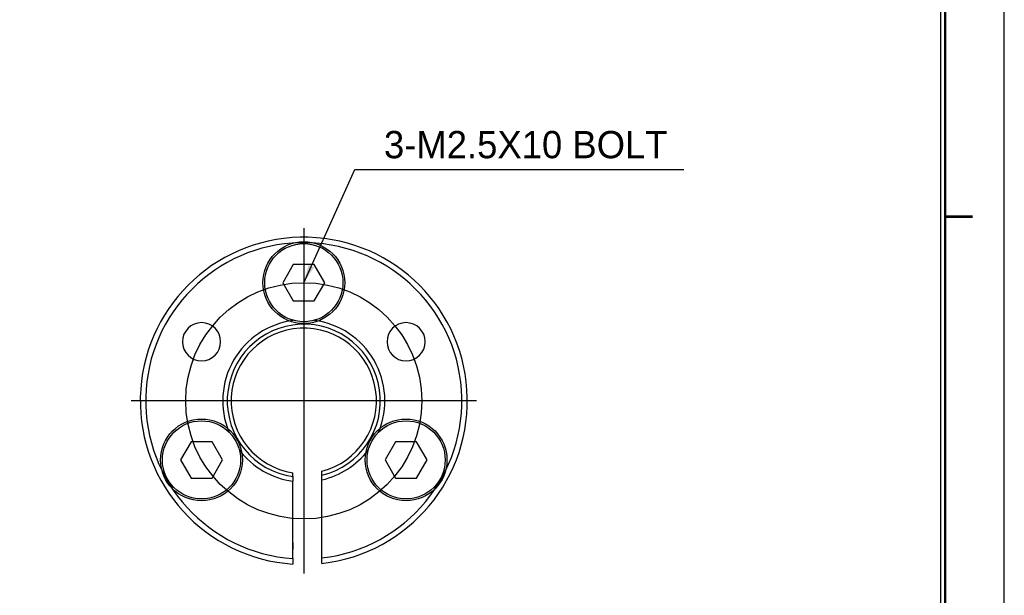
# Model space of a CAD drawing. Header units: millimetres. Extents: x 6809 to 6957, y -762 to -657.
# Tile 2 of 3: x 6903 to 6957, y -731 to -699. Entities that reach past the tile are written whole.
import ezdxf
from ezdxf.enums import TextEntityAlignment as Align

# ---------------------------------------------------------------- set-up
doc = ezdxf.new("R2010")
doc.units = ezdxf.units.MM
doc.header["$LTSCALE"] = 5
doc.linetypes.add('CENTER2', pattern=[28.575000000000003, 19.05, -3.175, 3.175, -3.175])
for name, color, linetype in [('외형선', 3, 'Continuous'), ('중심선', 1, 'CENTER2'), ('피치선', 1, 'Continuous')]:
    doc.layers.add(name, color=color, linetype=linetype)
doc.styles.add('H', font='txt')
doc.dimstyles.new('1', dxfattribs={"dimtxt": 2, "dimasz": 1.5, "dimexe": 1, "dimexo": 1, "dimgap": 0.6, "dimtad": 1, "dimdec": 3, "dimdsep": 46, "dimtxsty": 'H', "dimcen": 2.5, "dimclrd": 1, "dimclre": 1, "dimclrt": 3, "dimazin": 2, "dimtfac": 1, "dimtdec": 3, "dimtmove": 0, "dimatfit": 3, "dimfxl": 1, "dimtzin": 0, "dimarcsym": 0})

# ---------------------------------------------------------------- blocks, each defined once
blk = doc.blocks.new('A4도각')
at = {"layer": '외형선', "color": 0}
blk.add_lwpolyline([(297, 210), (0, 210), (0, 0), (297, 0)], close=True, dxfattribs=at)
at = {"layer": '외형선', "const_width": 0.25}
blk.add_lwpolyline([(290.5, 6.5), (290.5, 203.5), (10, 203.5), (10, 6.5)], close=True, dxfattribs=at)
at = {"layer": '외형선'}
blk.add_lwpolyline([(290, 7), (290, 203), (10.5, 203), (10.5, 7)], close=True, dxfattribs=at)
at = {"layer": '외형선', "const_width": 0.3}
blk.add_lwpolyline([(290.5, 105), (293.5, 105)], dxfattribs=at)
at = {"color": 3}
for tag, height, p in [('REASONOFREVISIONS', 1.25, (88.5, 15.75)), ('REVISIONER', 1.25, (114.5, 15.75)), ('CHECKER', 1.25, (127.5, 15.75)), ('REVISIONDATE', 1.25, (140.5, 15.75)), ('HEATTREAT', 0.8, (153.5, 14)), ('SCALE', 1.5, (257.25, 10.25)), ('DATE', 1.5, (281.75, 10.25)), ('APRROVEDFINISH', 0.8, (153.5, 8.800000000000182))]:
    blk.add_attdef(tag, text='', height=height, dxfattribs=at).set_placement(p, align=Align.MIDDLE_CENTER)
for tag, p in [('필렛', (179.25, 10.89999999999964)), ('모따기', (179.25, 8.300000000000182))]:
    blk.add_attdef(tag, text='', height=1.15, dxfattribs=at).set_placement(p, align=Align.MIDDLE_LEFT)
at = {"layer": '외형선'}
for tag, height, p in [('APPROVED', 1.5, (219.75, 30.83333333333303)), ('도면타이틀', 5, (265.5, 26.5)), ('CHECKED', 1.5, (219.75, 26.5)), ('DRAWED', 1.5, (219.75, 22.16666666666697)), ('도면번호', 2.5, (270.25, 16.75)), ('도면SIZE', 2, (237.7612911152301, 11.44390227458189))]:
    blk.add_attdef(tag, text='', height=height, dxfattribs=at).set_placement(p, align=Align.MIDDLE_CENTER)

msp = doc.modelspace()

# ---------------------------------------------------------------- linework, layer by layer
at = {"layer": '외형선'}
for p, q in [((6918.21857163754, -712.5077974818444), (6917.641251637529, -713.5077974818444)), ((6919.373371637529, -712.5077974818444), (6918.21857163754, -712.5077974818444)), ((6919.95069163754, -713.5077974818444), (6919.373371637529, -712.5077974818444)), ((6917.641251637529, -713.5077974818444), (6918.21857163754, -714.5077974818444)), ((6919.373371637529, -714.5077974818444), (6919.95069163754, -713.5077974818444)), ((6918.21857163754, -714.5077974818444), (6919.373371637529, -714.5077974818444)), ((6912.589446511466, -722.2577806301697), (6912.012081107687, -723.2577544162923)), ((6913.744131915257, -722.2577544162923), (6912.589446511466, -722.2577806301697)), ((6914.321531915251, -723.2578405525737), (6913.744131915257, -722.2577544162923)), ((6923.847811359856, -722.2577544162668), (6923.270411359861, -723.2578405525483)), ((6925.002496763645, -722.2577806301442), (6923.847811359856, -722.2577544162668)), ((6925.579862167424, -723.2577544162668), (6925.002496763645, -722.2577806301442)), ((6912.012081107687, -723.2577544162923), (6912.589481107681, -724.2578405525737)), ((6913.744166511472, -724.2578143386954), (6914.321531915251, -723.2578405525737)), ((6923.270411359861, -723.2578405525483), (6923.84777676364, -724.25781433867)), ((6925.002462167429, -724.2578405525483), (6925.579862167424, -723.2577544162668)), ((6919.795971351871, -724.1381584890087), (6919.795971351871, -723.8807807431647)), ((6912.589481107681, -724.2578405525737), (6913.744166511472, -724.2578143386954)), ((6918.195971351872, -724.2149202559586), (6918.195971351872, -723.9625413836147)), ((6918.19597135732, -728.6870667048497), (6918.195971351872, -724.4292727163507)), ((6919.795971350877, -728.6501236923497), (6919.795971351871, -724.3562964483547)), ((6923.84777676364, -724.25781433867), (6925.002462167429, -724.2578405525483)), ((6918.195971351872, -727.8195106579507), (6918.195971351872, -728.1725676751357)), ((6919.795971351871, -728.1332803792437), (6919.795971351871, -727.7784274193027)), ((6918.19597135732, -728.6870667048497), (6918.195971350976, -728.9877751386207)), ((6919.795971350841, -728.9520693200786), (6919.795971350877, -728.6501236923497))]:
    msp.add_line(p, q, dxfattribs=at)
for centre, radius in [((6918.795971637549, -713.5077974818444), 2.25), ((6918.795971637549, -713.5077974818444), 2.15), ((6913.166806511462, -723.2577974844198), 2.25), ((6913.166806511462, -723.2577974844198), 2.149999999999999), ((6924.425136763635, -723.2577974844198), 2.25), ((6924.425136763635, -723.2577974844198), 2.15)]:
    msp.add_circle(centre, radius, dxfattribs=at)
for centre, radius, start, end in [((6918.795971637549, -720.0077974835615), 8.999999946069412, 276.3793684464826, 266.1774444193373), ((6918.795971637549, -720.0077974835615), 8.700000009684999, 276.6003169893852, 266.0454185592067), ((6913.166806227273, -716.7577973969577), 1.050000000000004, 90, 270), ((6913.166806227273, -716.7577973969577), 1.050000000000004, 270, 90), ((6918.795971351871, -720.0077973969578), 4.462000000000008, 97.61942796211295, 202.3805720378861), ((6918.795971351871, -720.0077973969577), 4.214094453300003, 283.7272049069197, 261.8144449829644), ((6918.795971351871, -720.0077973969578), 4.462000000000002, 337.6194279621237, 82.38057203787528), ((6924.42513647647, -716.7577973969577), 1.050000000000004, 90, 270), ((6924.42513647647, -716.7577973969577), 1.050000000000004, 270, 90), ((6918.795971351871, -720.0077973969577), 3.999999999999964, 284.4775121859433, 261.3730734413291), ((6918.795971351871, -720.0077973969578), 4.462000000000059, 217.6194279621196, 262.2720929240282), ((6918.795971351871, -720.0077973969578), 4.461999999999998, 282.9508275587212, 322.3805720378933)]:
    msp.add_arc(centre, radius, start, end, dxfattribs=at)
for points, knots in [([(6918.195971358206, -724.1789577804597), (6918.19597135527, -724.2252797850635), (6918.195971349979, -724.3087376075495), (6918.195971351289, -724.3921549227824), (6918.195971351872, -724.4292727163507)], [0, 0, 0, 0, 0.5550349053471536, 1, 1, 1, 1]), ([(6919.795971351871, -724.3562964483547), (6919.795971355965, -724.3083217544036), (6919.795971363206, -724.2234504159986), (6919.795971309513, -724.138461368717), (6919.79597128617, -724.1015135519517)], [0, 0, 0, 0, 0.5652637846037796, 1, 1, 1, 1])]:
    msp.add_open_spline(points, degree=3, knots=knots, dxfattribs=at)
at = {"layer": '중심선'}
for p, q in [((6918.795971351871, -710.5077973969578), (6918.795971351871, -729.5077973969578)), ((6928.295971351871, -720.0077973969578), (6909.295971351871, -720.0077973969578))]:
    msp.add_line(p, q, dxfattribs=at)
at = {"layer": '피치선'}
msp.add_circle((6918.795971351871, -720.0077973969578), 6.499999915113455, dxfattribs=at)

# ---------------------------------------------------------------- block references
at = {"xscale": 0.5, "yscale": 0.5, "zscale": 0.5}
msp.add_blockref('A4도각', (6808.847678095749, -762.3745691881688), dxfattribs=at)

# ---------------------------------------------------------------- texts
at = {"layer": '외형선', "color": 3, "insert": (6923.207035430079, -706.6833849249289), "char_height": 1.5, "attachment_point": 7, "style": 'H'}
msp.add_mtext('3-M2.5X10 BOLT', dxfattribs=at)

# ---------------------------------------------------------------- leaders
at = {"layer": '외형선', "annotation_type": 0, "has_hookline": 1, "hookline_direction": 0, "text_width": 16.50998668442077}
msp.add_leader([(6918.795971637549, -713.5077974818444), (6921.607035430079, -707.2833849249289), (6922.607035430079, -707.2833849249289)], dimstyle='1', override={"dimasz": 1, "dimgap": 0.6, "dimtad": 1}, dxfattribs=at)

doc.saveas('drawing.dxf')
